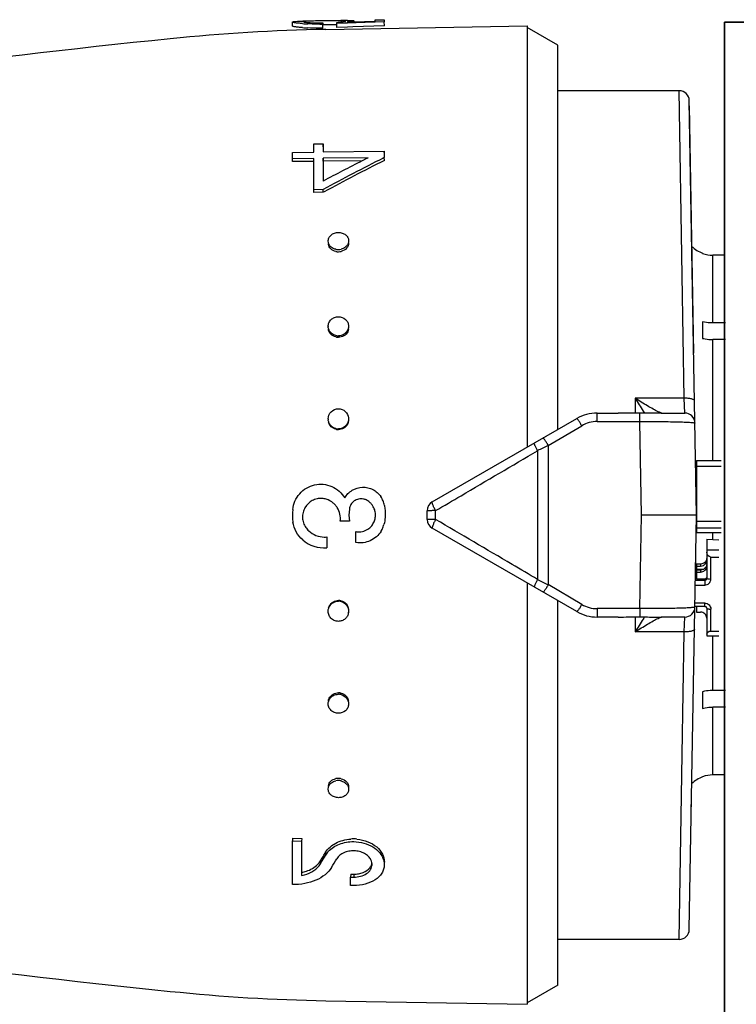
# Model space of a CAD drawing. Header units: millimetres. Extents: x -727 to 69715, y -15705 to 98123.
# Tile 60 of 256: x 22378 to 22413, y -15013 to -14965. Entities that reach past the tile are written whole.
import ezdxf

# ---------------------------------------------------------------- set-up
doc = ezdxf.new("R2010")
doc.units = ezdxf.units.MM
doc.layers.add('UT_ZAŘÍZENÍ - OT', color=3, linetype='Continuous', lineweight=35)

msp = doc.modelspace()

# ---------------------------------------------------------------- linework, layer by layer
at = {"color": 0, "linetype": 'Continuous'}
for p, q in [((22391.604, -14965.056), (22391.6, -14964.856)), ((22392.237, -14964.81), (22392.251, -14964.809)), ((22392.251, -14964.809), (22392.263, -14964.809)), ((22392.253, -14964.869), (22392.252, -14964.823)), ((22393.166, -14964.796), (22393.044, -14964.798)), ((22393.09, -14964.895), (22393.09, -14964.958)), ((22393.093, -14965.157), (22393.09, -14964.958)), ((22393.167, -14964.996), (22393.092, -14964.997)), ((22393.235, -14965.22), (22403.104, -14965.047)), ((22393.778, -14964.99), (22393.746, -14964.99)), ((22393.776, -14964.929), (22393.776, -14964.876)), ((22394.206, -14964.913), (22393.776, -14964.929)), ((22393.779, -14965.128), (22393.776, -14964.929)), ((22394, -14964.856), (22393.999, -14964.792)), ((22394.292, -14964.91), (22394.206, -14964.913)), ((22394.287, -14964.861), (22394.59, -14964.852)), ((22395.583, -14964.865), (22394.292, -14964.91)), ((22394.437, -14964.857), (22394.437, -14964.842)), ((22396.103, -14965.046), (22394.554, -14965.1)), ((22394.59, -14964.852), (22395.65, -14964.818)), ((22394.6, -14964.798), (22394.601, -14964.851)), ((22395.651, -14964.862), (22395.583, -14964.865)), ((22395.65, -14964.75), (22396.099, -14964.742)), ((22395.65, -14964.818), (22395.65, -14964.75)), ((22396.099, -14964.847), (22395.651, -14964.862)), ((22396.099, -14964.742), (22396.099, -14964.847)), ((22396.103, -14965.046), (22396.099, -14964.847)), ((22403.104, -14965.047), (22403.104, -14985.692)), ((22394.296, -14965.109), (22393.779, -14965.128)), ((22394.554, -14965.1), (22394.296, -14965.109)), ((22404.604, -14965.987), (22403.104, -14965.121)), ((22404.604, -14984.826), (22404.604, -14965.987)), ((22410.549, -14968.221), (22404.604, -14968.221)), ((22410.704, -14977.286), (22410.549, -14968.221)), ((22411.404, -14989.021), (22411.049, -14968.713)), ((22411.265, -14981.087), (22411.054, -14968.962)), ((22392.65, -14970.826), (22393.1, -14970.821)), ((22392.65, -14971.232), (22392.65, -14970.826)), ((22393.1, -14970.821), (22393.1, -14971.226)), ((22393.103, -14970.971), (22393.1, -14970.821)), ((22391.6, -14971.245), (22392.65, -14971.232)), ((22391.6, -14971.556), (22391.6, -14971.245)), ((22393.1, -14971.226), (22396.099, -14971.187)), ((22396.099, -14971.187), (22396.099, -14971.499)), ((22396.103, -14971.334), (22396.099, -14971.187)), ((22392.65, -14971.543), (22391.6, -14971.556)), ((22391.604, -14971.7), (22391.6, -14971.556)), ((22392.653, -14971.687), (22391.604, -14971.7)), ((22392.65, -14973.075), (22392.65, -14971.543)), ((22395.314, -14971.509), (22393.1, -14971.537)), ((22393.1, -14971.537), (22393.1, -14972.656)), ((22393.103, -14971.682), (22393.1, -14971.537)), ((22395.021, -14971.657), (22393.103, -14971.682)), ((22393.103, -14971.682), (22393.103, -14972.539)), ((22395.259, -14971.537), (22395.314, -14971.509)), ((22396.099, -14971.499), (22396.044, -14971.527)), ((22396.103, -14971.643), (22396.099, -14971.499)), ((22393.1, -14973.07), (22392.65, -14973.075)), ((22392.653, -14973.206), (22392.65, -14973.075)), ((22393.103, -14973.201), (22392.653, -14973.206)), ((22393.103, -14973.201), (22393.1, -14973.07)), ((22393.156, -14973.173), (22393.103, -14973.201)), ((22411.704, -14976.185), (22411.704, -14976.198)), ((22412.204, -14979.608), (22412.204, -14976.284)), ((22412.774, -14976.284), (22412.204, -14976.284)), ((22410.806, -14983.296), (22410.704, -14977.286)), ((22411.704, -14979.547), (22411.704, -14980.361)), ((22412.822, -14979.608), (22412.204, -14979.608)), ((22412.204, -14986.347), (22412.204, -14980.421)), ((22412.829, -14980.421), (22412.204, -14980.421)), ((22408.404, -14983.296), (22408.404, -14984.03)), ((22410.806, -14983.296), (22408.404, -14983.296)), ((22410.825, -14984.021), (22410.806, -14983.296)), ((22398.454, -14988.377), (22405.534, -14984.289)), ((22406.534, -14984.436), (22406.534, -14984.021)), ((22406.534, -14984.021), (22407.561, -14984.021)), ((22408.631, -14984.436), (22408.631, -14984.029)), ((22409.667, -14984.021), (22410.825, -14984.021)), ((22404.137, -14985.609), (22405.784, -14984.641)), ((22406.534, -14984.436), (22408.631, -14984.436)), ((22408.703, -14989.021), (22408.631, -14984.436)), ((22404.137, -14985.609), (22404.137, -14992.433)), ((22403.616, -14985.866), (22403.616, -14992.177)), ((22411.404, -14986.347), (22411.404, -14989.869)), ((22411.404, -14986.347), (22412.604, -14986.347)), ((22411.404, -14986.631), (22412.604, -14986.631)), ((22398.204, -14989.233), (22398.204, -14988.81)), ((22398.617, -14989.237), (22398.617, -14988.806)), ((22408.631, -14993.606), (22408.703, -14989.021)), ((22411.404, -14989.021), (22408.703, -14989.021)), ((22411.049, -15009.33), (22411.404, -14989.021)), ((22394.39, -14989.324), (22393.94, -14989.324)), ((22405.534, -14993.753), (22398.454, -14989.666)), ((22411.404, -14989.327), (22412.604, -14989.327)), ((22411.404, -14989.642), (22412.604, -14989.642)), ((22393.28, -14990.093), (22393.28, -14990.627)), ((22394.71, -14990.365), (22394.71, -14989.83)), ((22411.404, -14989.869), (22412.604, -14989.869)), ((22412.204, -14990.212), (22412.204, -14989.869)), ((22411.904, -14990.196), (22411.904, -14992.119)), ((22411.904, -14990.196), (22412.504, -14990.229)), ((22411.904, -14990.727), (22412.504, -14990.727)), ((22412.104, -14992.158), (22412.104, -14991.079)), ((22412.104, -14991.079), (22412.504, -14991.079)), ((22411.358, -14991.636), (22411.364, -14991.313)), ((22411.404, -14991.425), (22411.404, -14991.67)), ((22411.604, -14991.425), (22411.404, -14991.425)), ((22411.404, -14991.523), (22411.604, -14991.523)), ((22411.604, -14991.425), (22411.604, -14991.523)), ((22411.404, -14992.061), (22411.351, -14992.061)), ((22411.404, -14991.865), (22411.354, -14991.865)), ((22411.357, -14991.67), (22411.767, -14991.67)), ((22411.405, -14991.639), (22411.358, -14991.636)), ((22411.404, -14991.718), (22411.404, -14992.159)), ((22411.604, -14991.718), (22411.404, -14991.718)), ((22411.404, -14991.815), (22411.604, -14991.815)), ((22411.604, -14991.718), (22411.604, -14991.815)), ((22403.104, -14992.35), (22403.104, -15012.995)), ((22405.784, -14993.402), (22404.137, -14992.433)), ((22411.344, -14992.452), (22411.804, -14992.452)), ((22411.348, -14992.217), (22411.804, -14992.217)), ((22411.804, -14992.159), (22411.404, -14992.159)), ((22411.804, -14992.159), (22411.804, -14992.452)), ((22404.604, -15012.055), (22404.604, -14993.216)), ((22411.804, -14993.496), (22411.326, -14993.496)), ((22411.804, -14993.335), (22411.328, -14993.335)), ((22411.404, -14993.496), (22411.404, -14993.777)), ((22411.804, -14993.496), (22411.804, -14993.335)), ((22406.534, -14993.606), (22406.534, -14994.021)), ((22408.631, -14993.606), (22406.534, -14993.606)), ((22407.561, -14994.021), (22406.534, -14994.021)), ((22408.404, -14994.013), (22408.404, -14994.746)), ((22408.631, -14993.606), (22408.631, -14994.014)), ((22410.825, -14994.021), (22409.667, -14994.021)), ((22410.806, -14994.746), (22410.825, -14994.021)), ((22411.404, -14993.777), (22411.604, -14993.777)), ((22411.904, -14993.59), (22411.904, -14994.944)), ((22412.104, -14994.708), (22412.104, -14993.629)), ((22410.806, -14994.746), (22408.404, -14994.746)), ((22410.704, -15000.757), (22410.806, -14994.746)), ((22411.904, -14994.944), (22412.504, -14994.944)), ((22412.104, -14994.708), (22412.504, -14994.708)), ((22412.204, -14997.621), (22412.204, -14994.944)), ((22411.704, -14997.682), (22411.704, -14998.495)), ((22412.829, -14997.621), (22412.204, -14997.621)), ((22412.204, -15001.758), (22412.204, -14998.434)), ((22412.822, -14998.434), (22412.204, -14998.434)), ((22410.549, -15009.821), (22410.704, -15000.757)), ((22412.774, -15001.758), (22412.204, -15001.758)), ((22411.704, -15001.844), (22411.704, -15001.857)), ((22411.149, -15003.636), (22411.164, -15002.774)), ((22391.604, -15004.862), (22391.6, -15004.994)), ((22391.6, -15007.136), (22391.6, -15004.994)), ((22391.6, -15004.994), (22392.05, -15004.999)), ((22391.604, -15004.862), (22392.054, -15004.867)), ((22392.054, -15004.867), (22392.05, -15004.999)), ((22392.05, -15004.999), (22392.05, -15006.687)), ((22393.197, -15005.599), (22393.226, -15005.551)), ((22393.226, -15005.551), (22393.222, -15005.689)), ((22392.97, -15005.974), (22392.967, -15006.115)), ((22393.08, -15005.927), (22393.109, -15005.879)), ((22394.453, -15006.619), (22394.45, -15006.765)), ((22394.45, -15007.173), (22394.45, -15006.765)), ((22394.45, -15006.765), (22394.6, -15006.767)), ((22394.453, -15006.619), (22394.603, -15006.621)), ((22394.603, -15006.621), (22394.6, -15006.767)), ((22394.6, -15007.175), (22394.45, -15007.173)), ((22410.549, -15009.821), (22404.604, -15009.821)), ((22404.604, -15012.055), (22403.104, -15012.921)), ((22393.235, -15012.823), (22403.104, -15012.995))]:
    msp.add_line(p, q, dxfattribs=at)
for centre, radius, start, end in [((22392.719, -14956.38), 8.577, 265.8256, 266.6258), ((22392.868, -15000.544), 35.74, 91.0124, 91.2155), ((22392.791, -14955.126), 9.833, 266.6318, 267.396), ((22392.396, -14966.605), 1.789, 94.2534, 94.6326), ((22392.452, -14967.374), 2.559, 93.4587, 94.2283), ((22392.873, -14952.416), 12.544, 270.2757, 270.9914), ((22392.916, -14954.867), 10.03, 270.3767, 270.9938), ((22393.327, -14958.468), 6.424, 274.0065, 274.7622), ((22393.413, -14959.51), 5.379, 274.7701, 275.5791), ((22393.849, -14970.07), 5.28, 88.3745, 89.198), ((22394.709, -15006.899), 42.126, 90.8463, 91.0033), ((22394.424, -14987.798), 23.023, 90.5699, 90.8389), ((22394.324, -14978.002), 13.227, 90.1311, 90.5589), ((22394.806, -15055.206), 90, 91, 95.86353), ((22392.719, -14956.529), 8.626, 265.8559, 266.6507), ((22392.793, -14955.258), 9.899, 266.6567, 267.4156), ((22436.691, -15463.061), 500, 95.86353, 99.2151), ((22410.549, -14968.721), 0.5, 1.0027, 90), ((22443.389, -15065.461), 105.191, 116.74897, 118.55954), ((22442.933, -15066.125), 105.923, 116.89327, 118.06457), ((22443.124, -15065.838), 105.279, 116.52799, 118.3353), ((22440.021, -15060.437), 99.533, 116.72558, 116.87901), ((22394.023, -14975.692), 0.33, 0.0012, 1.8034), ((22393.693, -14975.701), 0.34, 181.8386, 189.2299), ((22393.846, -14975.431), 0.578, 257.4005, 263.7792), ((22393.849, -14975.534), 0.583, 257.4385, 263.7956), ((22393.845, -14975.442), 0.567, 263.769, 270.5154), ((22393.848, -14975.545), 0.572, 263.785, 270.5156), ((22393.844, -14975.432), 0.577, 270.6142, 283.6547), ((22393.847, -14975.534), 0.582, 270.6123, 283.6161), ((22412.204, -14974.771), 1.5, 226.6492, 250.5288), ((22412.206, -14974.775), 1.509, 250.58, 269.9294), ((22393.765, -14979.772), 0.415, 180.0036, 182.6268), ((22393.936, -14979.841), 0.417, 351.6852, 359.956), ((22393.849, -14979.708), 0.529, 255.907, 262.902), ((22393.852, -14979.776), 0.533, 255.9485, 262.9202), ((22393.847, -14979.722), 0.515, 262.8964, 270.3352), ((22393.85, -14979.791), 0.519, 262.9139, 270.3354), ((22429.187, -14970.774), 24.264, 211.0698, 212.8147), ((22393.821, -14984.306), 0.471, 180.0149, 185.1846), ((22406.534, -14986.021), 2, 90, 120), ((22425.23, -14973.319), 19.559, 212.8314, 213.1914), ((22410.825, -14984.521), 0.5, 0.9973, 90), ((22393.851, -14984.296), 0.505, 254.9456, 262.2975), ((22393.854, -14984.327), 0.509, 254.989, 262.3166), ((22393.849, -14984.313), 0.488, 262.2951, 270.1426), ((22393.852, -14984.344), 0.492, 262.3136, 270.1429), ((22406.535, -14985.915), 1.479, 90.0293, 120.5126), ((22511.699, -15204.982), 244.324, 116.11937, 116.25551), ((22411.304, -14987.177), 0.0994, 313.5922, 359.9803), ((22411.304, -14987.165), 0.301, 284.0099, 289.4426), ((22392.996, -14989.084), 0.878, 79.2621, 86.1049), ((22392.986, -14989.133), 0.927, 73.0793, 79.2163), ((22394.959, -14988.799), 0.576, 71.2532, 78.3972), ((22395.039, -14988.722), 1.078, 27.8406, 34.0296), ((22395.044, -14988.72), 1.073, 21.6663, 27.8429), ((22392.983, -14989.171), 0.963, 41.0757, 50.0119), ((22392.977, -14989.175), 0.97, 32.4613, 41.0443), ((22396.686, -14989.021), 2.316, 172.8168, 187.5195), ((22394.961, -14988.792), 0.569, 63.8405, 71.2552), ((22394.836, -14989.028), 0.836, 39.1305, 49.8284), ((22394.843, -14989.023), 0.828, 29.6913, 39.1293), ((22395.061, -14988.713), 1.054, 15.2114, 21.6682), ((22394.149, -14988.96), 1.999, 11.8346, 15.192), ((22398.704, -14988.81), 0.5, 120, 180), ((22411.304, -14988.793), 0.3, 70.554, 72.3535), ((22394.262, -14989.021), 2.661, 174.2036, 187.383), ((22392.991, -14989.127), 0.893, 214.114, 220.953), ((22394.839, -14989.02), 0.831, 307.9711, 320.9467), ((22394.832, -14989.013), 0.841, 320.9239, 328.1109), ((22394.895, -14989.166), 1.23, 330.5526, 339.4593), ((22394.941, -14989.184), 1.181, 339.4729, 345.3977), ((22398.704, -14989.233), 0.5, 180, 240), ((22393.161, -14988.979), 1.119, 220.9857, 227.2244), ((22393.162, -14988.995), 1.104, 269.8741, 276.1358), ((22394.852, -14989.058), 0.785, 259.5616, 266.7756), ((22394.88, -14989.159), 1.247, 328.3633, 330.5708), ((22393.162, -14988.987), 1.644, 229.7942, 274.1007), ((22411.613, -14991.228), 0.29, 325.946, 359.9556), ((22511.699, -14773.06), 244.324, 243.74449, 243.88063), ((22393.848, -14993.73), 0.489, 81.9513, 89.7929), ((22393.852, -14993.699), 0.493, 81.9697, 89.7932), ((22393.846, -14993.748), 0.507, 74.6173, 81.9539), ((22393.849, -14993.717), 0.51, 74.6606, 81.9731), ((22406.535, -14992.128), 1.479, 239.4874, 269.9707), ((22410.825, -14993.521), 0.5, 270, 359), ((22393.869, -14993.739), 0.481, 352.21, 354.9153), ((22406.534, -14992.021), 2, 240, 270), ((22425.572, -15004.946), 19.968, 146.8123, 147.1649), ((22411.815, -14993.59), 0.0882, 0.0369, 8.6608), ((22429.108, -15007.219), 24.171, 147.1819, 148.9335), ((22393.846, -14998.321), 0.516, 82.1802, 89.6075), ((22393.85, -14998.253), 0.52, 82.1978, 89.6077), ((22393.844, -14998.338), 0.533, 75.2221, 82.1864), ((22393.848, -14998.27), 0.537, 75.2633, 82.2046), ((22412.206, -15003.268), 1.509, 90.0706, 109.42), ((22393.845, -15002.607), 0.574, 89.5276, 102.6205), ((22393.849, -15002.505), 0.579, 90.4762, 102.5767), ((22393.848, -15002.489), 0.563, 89.4636, 90.4277), ((22393.844, -15002.602), 0.569, 82.706, 89.4382), ((22393.848, -15002.5), 0.574, 82.7219, 89.4383), ((22393.842, -15002.617), 0.584, 76.3765, 82.7168), ((22393.846, -15002.514), 0.588, 76.4142, 82.7332), ((22412.204, -15003.271), 1.5, 109.4712, 133.3508), ((22393.693, -15002.341), 0.34, 170.7701, 178.1614), ((22394.023, -15002.351), 0.33, 358.1966, 359.9988), ((22394.581, -15006.845), 1.949, 89.3478, 93.6822), ((22394.58, -15006.877), 1.981, 84.7451, 89.3338), ((22353.676, -14981.97), 46.046, 328.8521, 329.1259), ((22394.09, -15006.203), 1.009, 142.6891, 149.3347), ((22394.185, -15006.276), 1.129, 136.6726, 142.6957), ((22392.101, -15005.427), 1.027, 315.4988, 321.7146), ((22392.18, -15005.489), 0.927, 321.7149, 328.509), ((22354.55, -14982.833), 44.921, 328.7834, 329.0635), ((22355.028, -14982.787), 44.466, 328.5709, 328.8521), ((22352.827, -14981.802), 46.929, 329.1323, 329.4032), ((22355.295, -14982.906), 44.808, 328.5423, 329.173), ((22395.041, -15006.146), 0.458, 358.6045, 6.9669), ((22391.665, -15004.817), 1.908, 281.6289, 285.7619), ((22436.691, -14514.982), 500, 260.77609, 264.13647), ((22410.549, -15009.321), 0.5, 270, 359), ((22394.806, -14922.837), 90, 264.13647, 269)]:
    msp.add_arc(centre, radius, start, end, dxfattribs=at)
at = {"color": 0, "linetype": 'Continuous', "extrusion": (0, 0, -1)}
for centre, major_axis, ratio, start_param, end_param in [((22412.104, -14990.844), (0, -0.235), 0.85043, 0, 1.570796), ((22412.104, -14994.865), (0.2, 0), 0.785695, 3.141593, 4.712389)]:
    msp.add_ellipse(centre, major_axis=major_axis, ratio=ratio, start_param=start_param, end_param=end_param, dxfattribs=at)
at = {"color": 0, "linetype": 'Continuous'}
for points, knots in [([(22391.6, -14964.856), (22391.6, -14964.853), (22391.607, -14964.847), (22391.615, -14964.844), (22391.62, -14964.843)], [0, 0, 0, 0, 0.34526, 1, 1, 1, 1]), ([(22392.094, -14964.934), (22392.025, -14964.929), (22391.926, -14964.92), (22391.805, -14964.906), (22391.734, -14964.896), (22391.678, -14964.886), (22391.637, -14964.876), (22391.614, -14964.869), (22391.6, -14964.86), (22391.6, -14964.856)], [0, 0, 0, 0, 0.415889, 0.585993, 0.728367, 0.841268, 0.923827, 0.975949, 1, 1, 1, 1]), ([(22392.096, -14965.133), (22392.027, -14965.128), (22391.929, -14965.119), (22391.808, -14965.105), (22391.737, -14965.095), (22391.682, -14965.086), (22391.64, -14965.076), (22391.617, -14965.068), (22391.604, -14965.06), (22391.604, -14965.056)], [0, 0, 0, 0, 0.416026, 0.586157, 0.728535, 0.841423, 0.923955, 0.976034, 1, 1, 1, 1]), ([(22391.62, -14964.843), (22391.624, -14964.842), (22391.644, -14964.836), (22391.664, -14964.833), (22391.68, -14964.831)], [0, 0, 0, 0, 0.194984, 1, 1, 1, 1]), ([(22391.68, -14964.831), (22391.736, -14964.824), (22391.88, -14964.818), (22392.023, -14964.814), (22392.11, -14964.812)], [0, 0, 0, 0, 0.393124, 1, 1, 1, 1]), ([(22392.143, -14964.842), (22392.143, -14964.842), (22392.143, -14964.843), (22392.142, -14964.843), (22392.142, -14964.844)], [0, 0, 0, 0, 0.519614, 1, 1, 1, 1]), ([(22392.142, -14964.844), (22392.142, -14964.846), (22392.147, -14964.849), (22392.164, -14964.855), (22392.202, -14964.863), (22392.263, -14964.871), (22392.313, -14964.875), (22392.341, -14964.878)], [0, 0, 0, 0, 0.026104, 0.078509, 0.271488, 0.580502, 1, 1, 1, 1]), ([(22392.252, -14964.823), (22392.237, -14964.824), (22392.211, -14964.826), (22392.177, -14964.831), (22392.157, -14964.835), (22392.145, -14964.839), (22392.143, -14964.842)], [0, 0, 0, 0, 0.402142, 0.703286, 0.901798, 1, 1, 1, 1]), ([(22393.044, -14964.798), (22392.904, -14964.8), (22392.656, -14964.806), (22392.407, -14964.813), (22392.298, -14964.82)], [0, 0, 0, 0, 0.5608, 1, 1, 1, 1]), ([(22392.341, -14964.878), (22392.384, -14964.881), (22392.598, -14964.895), (22392.812, -14964.898), (22392.982, -14964.897)], [0, 0, 0, 0, 0.202928, 1, 1, 1, 1]), ([(22392.933, -14964.96), (22392.882, -14964.96), (22392.686, -14964.96), (22392.489, -14964.955), (22392.345, -14964.949)], [0, 0, 0, 0, 0.261385, 1, 1, 1, 1]), ([(22393.744, -14964.79), (22393.7, -14964.79), (22393.507, -14964.791), (22393.315, -14964.793), (22393.166, -14964.796)], [0, 0, 0, 0, 0.228486, 1, 1, 1, 1]), ([(22393.746, -14964.99), (22393.702, -14964.99), (22393.509, -14964.991), (22393.316, -14964.993), (22393.167, -14964.996)], [0, 0, 0, 0, 0.228577, 1, 1, 1, 1]), ([(22393.923, -14964.791), (22393.909, -14964.79), (22393.85, -14964.79), (22393.79, -14964.79), (22393.744, -14964.79)], [0, 0, 0, 0, 0.229978, 1, 1, 1, 1]), ([(22393.936, -14964.863), (22393.974, -14964.859), (22394.039, -14964.852), (22394.115, -14964.841), (22394.16, -14964.832), (22394.182, -14964.826), (22394.195, -14964.822), (22394.202, -14964.816), (22394.202, -14964.814)], [0, 0, 0, 0, 0.416564, 0.727805, 0.840468, 0.923103, 0.975235, 1, 1, 1, 1]), ([(22394.11, -14964.797), (22394.102, -14964.796), (22394.065, -14964.794), (22394.028, -14964.793), (22393.999, -14964.792)], [0, 0, 0, 0, 0.216654, 1, 1, 1, 1]), ([(22394.178, -14964.804), (22394.174, -14964.803), (22394.151, -14964.8), (22394.128, -14964.798), (22394.11, -14964.797)], [0, 0, 0, 0, 0.191517, 1, 1, 1, 1]), ([(22394.202, -14964.814), (22394.202, -14964.811), (22394.192, -14964.806), (22394.184, -14964.805), (22394.178, -14964.804)], [0, 0, 0, 0, 0.306489, 1, 1, 1, 1]), ([(22394.437, -14964.842), (22394.426, -14964.843), (22394.376, -14964.851), (22394.326, -14964.857), (22394.287, -14964.861)], [0, 0, 0, 0, 0.219199, 1, 1, 1, 1]), ([(22394.294, -14964.776), (22394.309, -14964.776), (22394.361, -14964.776), (22394.413, -14964.776), (22394.45, -14964.777)], [0, 0, 0, 0, 0.28218, 1, 1, 1, 1]), ([(22394.6, -14964.798), (22394.6, -14964.803), (22394.581, -14964.811), (22394.553, -14964.82), (22394.5, -14964.831), (22394.46, -14964.838), (22394.437, -14964.842)], [0, 0, 0, 0, 0.080473, 0.272652, 0.58028, 1, 1, 1, 1]), ([(22394.45, -14964.777), (22394.461, -14964.778), (22394.494, -14964.779), (22394.527, -14964.781), (22394.55, -14964.784)], [0, 0, 0, 0, 0.312325, 1, 1, 1, 1]), ([(22394.55, -14964.784), (22394.562, -14964.785), (22394.578, -14964.787), (22394.595, -14964.792), (22394.6, -14964.796), (22394.6, -14964.798)], [0, 0, 0, 0, 0.708486, 0.898996, 1, 1, 1, 1]), ([(22393.093, -14965.157), (22393.028, -14965.158), (22392.779, -14965.16), (22392.53, -14965.156), (22392.346, -14965.147)], [0, 0, 0, 0, 0.261104, 1, 1, 1, 1]), ([(22393.35, -14975.601), (22393.348, -14975.545), (22393.375, -14975.429), (22393.487, -14975.285), (22393.655, -14975.192), (22393.784, -14975.169), (22393.85, -14975.168)], [0, 0, 0, 0, 0.229393, 0.470966, 0.729703, 1, 1, 1, 1]), ([(22393.85, -14975.168), (22393.913, -14975.168), (22394.038, -14975.187), (22394.203, -14975.271), (22394.317, -14975.405), (22394.348, -14975.516), (22394.35, -14975.57)], [0, 0, 0, 0, 0.270385, 0.528616, 0.769944, 1, 1, 1, 1]), ([(22393.454, -14975.847), (22393.423, -14975.813), (22393.372, -14975.736), (22393.351, -14975.646), (22393.35, -14975.601)], [0, 0, 0, 0, 0.509651, 1, 1, 1, 1]), ([(22394.353, -14975.692), (22394.353, -14975.784), (22394.268, -14975.981), (22394.084, -14976.076), (22393.984, -14976.1)], [0, 0, 0, 0, 0.47302, 1, 1, 1, 1]), ([(22394.35, -14975.57), (22394.351, -14975.618), (22394.332, -14975.717), (22394.279, -14975.802), (22394.246, -14975.84)], [0, 0, 0, 0, 0.488775, 1, 1, 1, 1]), ([(22393.722, -14976.103), (22393.633, -14976.082), (22393.465, -14976.003), (22393.371, -14975.838), (22393.358, -14975.755)], [0, 0, 0, 0, 0.524629, 1, 1, 1, 1]), ([(22393.72, -14975.995), (22393.694, -14975.989), (22393.596, -14975.96), (22393.505, -14975.903), (22393.454, -14975.847)], [0, 0, 0, 0, 0.260211, 1, 1, 1, 1]), ([(22394.246, -14975.84), (22394.229, -14975.858), (22394.154, -14975.929), (22394.056, -14975.974), (22393.98, -14975.993)], [0, 0, 0, 0, 0.24218, 1, 1, 1, 1]), ([(22393.35, -14979.772), (22393.35, -14979.711), (22393.378, -14979.587), (22393.489, -14979.431), (22393.655, -14979.329), (22393.785, -14979.304), (22393.85, -14979.304)], [0, 0, 0, 0, 0.241806, 0.488407, 0.741812, 1, 1, 1, 1]), ([(22393.85, -14979.304), (22393.973, -14979.303), (22394.166, -14979.37), (22394.315, -14979.568), (22394.347, -14979.687), (22394.349, -14979.746)], [0, 0, 0, 0, 0.507384, 0.755665, 1, 1, 1, 1]), ([(22412.204, -14979.608), (22412.161, -14979.608), (22411.993, -14979.603), (22411.826, -14979.578), (22411.704, -14979.547)], [0, 0, 0, 0, 0.252472, 1, 1, 1, 1]), ([(22393.417, -14980.005), (22393.407, -14979.989), (22393.372, -14979.922), (22393.353, -14979.847), (22393.35, -14979.791)], [0, 0, 0, 0, 0.253103, 1, 1, 1, 1]), ([(22393.722, -14980.294), (22393.631, -14980.271), (22393.458, -14980.176), (22393.371, -14979.998), (22393.358, -14979.908)], [0, 0, 0, 0, 0.510101, 1, 1, 1, 1]), ([(22393.72, -14980.221), (22393.658, -14980.206), (22393.539, -14980.153), (22393.45, -14980.058), (22393.417, -14980.005)], [0, 0, 0, 0, 0.506643, 1, 1, 1, 1]), ([(22394.311, -14979.944), (22394.282, -14980.011), (22394.189, -14980.133), (22394.052, -14980.201), (22393.98, -14980.22)], [0, 0, 0, 0, 0.492845, 1, 1, 1, 1]), ([(22394.349, -14979.901), (22394.336, -14979.992), (22394.248, -14980.171), (22394.076, -14980.268), (22393.984, -14980.292)], [0, 0, 0, 0, 0.489899, 1, 1, 1, 1]), ([(22394.349, -14979.746), (22394.352, -14979.797), (22394.342, -14979.865), (22394.318, -14979.929), (22394.311, -14979.944)], [0, 0, 0, 0, 0.747031, 1, 1, 1, 1]), ([(22411.704, -14980.361), (22411.744, -14980.371), (22411.908, -14980.406), (22412.077, -14980.421), (22412.204, -14980.421)], [0, 0, 0, 0, 0.247091, 1, 1, 1, 1]), ([(22409.524, -14983.957), (22409.441, -14983.917), (22409.264, -14983.824), (22408.888, -14983.608), (22408.599, -14983.426), (22408.404, -14983.296)], [0, 0, 0, 0, 0.213248, 0.460801, 1, 1, 1, 1]), ([(22411.306, -14983.425), (22411.306, -14983.416), (22411.297, -14983.393), (22411.264, -14983.37), (22411.217, -14983.348), (22411.127, -14983.32), (22410.988, -14983.3), (22410.87, -14983.295), (22410.806, -14983.296)], [0, 0, 0, 0, 0.054454, 0.124226, 0.220024, 0.341181, 0.645763, 1, 1, 1, 1]), ([(22393.35, -14984.306), (22393.35, -14984.18), (22393.458, -14983.916), (22393.722, -14983.811), (22393.85, -14983.81)], [0, 0, 0, 0, 0.49811, 1, 1, 1, 1]), ([(22393.85, -14983.81), (22393.97, -14983.81), (22394.221, -14983.902), (22394.337, -14984.142), (22394.348, -14984.261)], [0, 0, 0, 0, 0.501804, 1, 1, 1, 1]), ([(22405.784, -14984.641), (22405.763, -14984.621), (22405.732, -14984.573), (22405.698, -14984.499), (22405.659, -14984.436), (22405.62, -14984.385), (22405.59, -14984.344), (22405.565, -14984.312), (22405.55, -14984.296), (22405.537, -14984.287), (22405.534, -14984.289)], [0, 0, 0, 0, 0.198142, 0.388892, 0.560134, 0.707991, 0.828678, 0.918542, 0.975091, 1, 1, 1, 1]), ([(22408.631, -14984.029), (22408.452, -14984.031), (22408.095, -14984.03), (22407.738, -14984.021), (22407.561, -14984.021)], [0, 0, 0, 0, 0.502804, 1, 1, 1, 1]), ([(22409.667, -14984.021), (22409.588, -14984.021), (22409.242, -14984.022), (22408.897, -14984.026), (22408.631, -14984.029)], [0, 0, 0, 0, 0.230893, 1, 1, 1, 1]), ([(22409.603, -14983.993), (22409.597, -14983.99), (22409.57, -14983.979), (22409.544, -14983.967), (22409.524, -14983.957)], [0, 0, 0, 0, 0.229765, 1, 1, 1, 1]), ([(22409.634, -14984.005), (22409.631, -14984.004), (22409.621, -14984), (22409.611, -14983.996), (22409.603, -14983.993)], [0, 0, 0, 0, 0.235586, 1, 1, 1, 1]), ([(22409.693, -14984.021), (22409.685, -14984.021), (22409.665, -14984.016), (22409.646, -14984.01), (22409.634, -14984.005)], [0, 0, 0, 0, 0.393757, 1, 1, 1, 1]), ([(22393.722, -14984.819), (22393.64, -14984.796), (22393.483, -14984.71), (22393.394, -14984.554), (22393.371, -14984.472)], [0, 0, 0, 0, 0.50198, 1, 1, 1, 1]), ([(22393.72, -14984.784), (22393.647, -14984.764), (22393.508, -14984.693), (22393.418, -14984.565), (22393.389, -14984.496)], [0, 0, 0, 0, 0.50114, 1, 1, 1, 1]), ([(22394.332, -14984.432), (22394.309, -14984.514), (22394.22, -14984.672), (22394.063, -14984.76), (22393.98, -14984.783)], [0, 0, 0, 0, 0.49918, 1, 1, 1, 1]), ([(22394.349, -14984.406), (22394.336, -14984.5), (22394.252, -14984.687), (22394.077, -14984.792), (22393.984, -14984.818)], [0, 0, 0, 0, 0.498032, 1, 1, 1, 1]), ([(22408.631, -14984.436), (22408.807, -14984.436), (22409.152, -14984.435), (22409.653, -14984.438), (22410.114, -14984.444), (22410.464, -14984.451), (22410.711, -14984.459), (22410.868, -14984.465), (22411.002, -14984.471), (22411.114, -14984.478), (22411.202, -14984.486), (22411.265, -14984.493), (22411.303, -14984.501), (22411.32, -14984.506), (22411.325, -14984.511), (22411.325, -14984.513)], [0, 0, 0, 0, 0.195605, 0.383531, 0.55643, 0.707585, 0.773165, 0.831259, 0.881323, 0.92293, 0.955723, 0.979458, 0.994025, 0.997954, 1, 1, 1, 1]), ([(22404.137, -14985.609), (22404.108, -14985.559), (22404.065, -14985.488), (22404.008, -14985.398), (22403.972, -14985.343), (22403.941, -14985.298), (22403.917, -14985.266), (22403.901, -14985.248), (22403.892, -14985.24), (22403.888, -14985.239), (22403.887, -14985.24)], [0, 0, 0, 0, 0.387648, 0.559336, 0.708365, 0.829964, 0.920373, 0.976704, 0.992026, 1, 1, 1, 1]), ([(22403.616, -14985.866), (22403.59, -14985.819), (22403.554, -14985.75), (22403.511, -14985.663), (22403.486, -14985.608), (22403.467, -14985.563), (22403.455, -14985.528), (22403.449, -14985.506), (22403.45, -14985.492), (22403.453, -14985.49)], [0, 0, 0, 0, 0.389691, 0.560136, 0.707341, 0.827183, 0.916538, 0.973346, 1, 1, 1, 1]), ([(22398.617, -14988.806), (22399.032, -14988.561), (22400.699, -14987.581), (22402.365, -14986.601), (22403.616, -14985.866)], [0, 0, 0, 0, 0.249365, 1, 1, 1, 1]), ([(22391.614, -14988.752), (22391.628, -14988.61), (22391.703, -14988.328), (22392.01, -14987.84), (22392.66, -14987.449), (22393.417, -14987.523), (22393.901, -14987.836), (22394.087, -14988.06), (22394.16, -14988.183)], [0, 0, 0, 0, 0.125806, 0.251598, 0.500158, 0.748611, 0.874302, 1, 1, 1, 1]), ([(22394.16, -14988.183), (22394.248, -14988.031), (22394.503, -14987.768), (22394.942, -14987.639), (22395.294, -14987.671), (22395.545, -14987.762), (22395.766, -14987.911), (22395.883, -14988.046), (22395.933, -14988.119)], [0, 0, 0, 0, 0.249691, 0.498274, 0.623384, 0.748679, 0.874168, 1, 1, 1, 1]), ([(22393.056, -14988.208), (22392.972, -14988.203), (22392.802, -14988.215), (22392.485, -14988.331), (22392.231, -14988.581), (22392.108, -14988.897), (22392.082, -14989.152), (22392.128, -14989.405), (22392.204, -14989.558), (22392.251, -14989.628)], [0, 0, 0, 0, 0.124702, 0.249421, 0.497433, 0.62303, 0.748788, 0.874419, 1, 1, 1, 1]), ([(22395.075, -14988.235), (22394.998, -14988.219), (22394.835, -14988.22), (22394.614, -14988.319), (22394.451, -14988.498), (22394.398, -14988.653), (22394.388, -14988.732)], [0, 0, 0, 0, 0.248903, 0.498305, 0.748695, 1, 1, 1, 1]), ([(22393.94, -14989.324), (22393.956, -14989.209), (22393.947, -14988.972), (22393.858, -14988.752), (22393.796, -14988.654)], [0, 0, 0, 0, 0.500135, 1, 1, 1, 1]), ([(22395.545, -14989.457), (22395.584, -14989.395), (22395.646, -14989.258), (22395.678, -14989.037), (22395.654, -14988.815), (22395.598, -14988.676), (22395.562, -14988.613)], [0, 0, 0, 0, 0.249892, 0.499949, 0.75024, 1, 1, 1, 1]), ([(22396.106, -14988.55), (22396.122, -14988.627), (22396.168, -14988.936), (22396.143, -14989.256), (22396.084, -14989.482)], [0, 0, 0, 0, 0.250786, 1, 1, 1, 1]), ([(22398.617, -14988.806), (22398.588, -14988.754), (22398.538, -14988.659), (22398.48, -14988.531), (22398.45, -14988.442), (22398.444, -14988.396), (22398.449, -14988.38), (22398.454, -14988.377)], [0, 0, 0, 0, 0.377895, 0.69297, 0.905251, 0.965919, 1, 1, 1, 1]), ([(22398.617, -14988.806), (22398.589, -14988.806), (22398.534, -14988.806), (22398.456, -14988.806), (22398.385, -14988.807), (22398.325, -14988.807), (22398.281, -14988.808), (22398.252, -14988.808), (22398.235, -14988.808), (22398.222, -14988.809), (22398.212, -14988.809), (22398.208, -14988.81), (22398.204, -14988.809), (22398.204, -14988.81)], [0, 0, 0, 0, 0.203374, 0.394866, 0.56769, 0.716771, 0.837685, 0.88646, 0.926896, 0.958626, 0.981467, 0.99529, 1, 1, 1, 1]), ([(22392.101, -14990.243), (22391.972, -14990.133), (22391.753, -14989.862), (22391.644, -14989.532), (22391.622, -14989.363)], [0, 0, 0, 0, 0.49938, 1, 1, 1, 1]), ([(22394.808, -14989.842), (22394.904, -14989.848), (22395.099, -14989.824), (22395.274, -14989.734), (22395.35, -14989.675)], [0, 0, 0, 0, 0.50069, 1, 1, 1, 1]), ([(22398.617, -14989.237), (22398.589, -14989.237), (22398.534, -14989.236), (22398.456, -14989.236), (22398.385, -14989.236), (22398.325, -14989.235), (22398.281, -14989.235), (22398.252, -14989.234), (22398.235, -14989.234), (22398.222, -14989.234), (22398.212, -14989.234), (22398.208, -14989.232), (22398.204, -14989.233), (22398.204, -14989.233)], [0, 0, 0, 0, 0.203374, 0.394866, 0.56769, 0.716771, 0.837685, 0.88646, 0.926896, 0.958626, 0.981467, 0.99529, 1, 1, 1, 1]), ([(22398.617, -14989.237), (22398.588, -14989.288), (22398.538, -14989.384), (22398.48, -14989.512), (22398.45, -14989.6), (22398.444, -14989.647), (22398.449, -14989.663), (22398.454, -14989.666)], [0, 0, 0, 0, 0.377895, 0.69297, 0.905251, 0.965919, 1, 1, 1, 1]), ([(22403.616, -14992.177), (22403.199, -14991.931), (22401.532, -14990.952), (22399.866, -14989.972), (22398.617, -14989.237)], [0, 0, 0, 0, 0.250578, 1, 1, 1, 1]), ([(22392.401, -14989.8), (22392.503, -14989.894), (22392.742, -14990.046), (22393.021, -14990.099), (22393.16, -14990.099)], [0, 0, 0, 0, 0.500561, 1, 1, 1, 1]), ([(22395.942, -14989.813), (22395.879, -14989.914), (22395.724, -14990.1), (22395.419, -14990.297), (22395.07, -14990.393), (22394.827, -14990.387), (22394.71, -14990.365)], [0, 0, 0, 0, 0.249964, 0.499879, 0.749906, 1, 1, 1, 1]), ([(22411.904, -14991.131), (22411.904, -14991.169), (22411.888, -14991.247), (22411.821, -14991.345), (22411.721, -14991.41), (22411.643, -14991.425), (22411.604, -14991.425)], [0, 0, 0, 0, 0.247784, 0.496832, 0.747734, 1, 1, 1, 1]), ([(22411.604, -14991.523), (22411.652, -14991.523), (22411.751, -14991.499), (22411.827, -14991.431), (22411.854, -14991.391)], [0, 0, 0, 0, 0.501963, 1, 1, 1, 1]), ([(22411.904, -14991.424), (22411.904, -14991.462), (22411.888, -14991.54), (22411.821, -14991.637), (22411.721, -14991.703), (22411.643, -14991.718), (22411.604, -14991.718)], [0, 0, 0, 0, 0.247784, 0.496832, 0.747734, 1, 1, 1, 1]), ([(22411.604, -14991.815), (22411.643, -14991.815), (22411.721, -14991.8), (22411.821, -14991.735), (22411.888, -14991.637), (22411.904, -14991.56), (22411.904, -14991.521)], [0, 0, 0, 0, 0.252266, 0.503168, 0.752216, 1, 1, 1, 1]), ([(22411.804, -14992.159), (22411.816, -14992.159), (22411.839, -14992.154), (22411.871, -14992.136), (22411.894, -14992.108), (22411.901, -14992.085), (22411.903, -14992.074)], [0, 0, 0, 0, 0.251925, 0.502849, 0.751924, 1, 1, 1, 1]), ([(22403.616, -14992.177), (22403.59, -14992.224), (22403.554, -14992.292), (22403.511, -14992.379), (22403.486, -14992.434), (22403.467, -14992.479), (22403.455, -14992.515), (22403.449, -14992.536), (22403.45, -14992.55), (22403.453, -14992.552)], [0, 0, 0, 0, 0.389693, 0.560138, 0.707342, 0.827185, 0.916539, 0.973347, 1, 1, 1, 1]), ([(22404.137, -14992.433), (22404.108, -14992.483), (22404.065, -14992.555), (22404.008, -14992.644), (22403.972, -14992.7), (22403.941, -14992.744), (22403.917, -14992.776), (22403.901, -14992.795), (22403.892, -14992.802), (22403.888, -14992.803), (22403.887, -14992.803)], [0, 0, 0, 0, 0.387648, 0.559336, 0.708365, 0.829964, 0.920373, 0.976704, 0.992026, 1, 1, 1, 1]), ([(22411.804, -14992.217), (22411.817, -14992.217), (22411.843, -14992.212), (22411.876, -14992.19), (22411.898, -14992.158), (22411.904, -14992.132), (22411.904, -14992.119)], [0, 0, 0, 0, 0.252236, 0.503168, 0.752245, 1, 1, 1, 1]), ([(22411.804, -14992.452), (22411.843, -14992.452), (22411.921, -14992.437), (22412.021, -14992.372), (22412.088, -14992.274), (22412.104, -14992.196), (22412.104, -14992.158)], [0, 0, 0, 0, 0.252255, 0.503168, 0.752226, 1, 1, 1, 1]), ([(22411.904, -14992.119), (22411.904, -14992.122), (22411.907, -14992.127), (22411.913, -14992.131), (22411.922, -14992.136), (22411.939, -14992.142), (22411.964, -14992.147), (22411.994, -14992.152), (22412.041, -14992.157), (22412.078, -14992.158), (22412.104, -14992.158)], [0, 0, 0, 0, 0.040706, 0.069574, 0.105554, 0.199505, 0.321626, 0.468167, 0.634164, 1, 1, 1, 1]), ([(22393.371, -14993.57), (22393.394, -14993.488), (22393.483, -14993.333), (22393.64, -14993.246), (22393.722, -14993.224)], [0, 0, 0, 0, 0.49802, 1, 1, 1, 1]), ([(22393.389, -14993.547), (22393.418, -14993.477), (22393.508, -14993.35), (22393.647, -14993.278), (22393.72, -14993.259)], [0, 0, 0, 0, 0.49886, 1, 1, 1, 1]), ([(22393.98, -14993.259), (22394.063, -14993.282), (22394.22, -14993.371), (22394.309, -14993.528), (22394.332, -14993.611)], [0, 0, 0, 0, 0.50082, 1, 1, 1, 1]), ([(22393.984, -14993.225), (22394.077, -14993.25), (22394.252, -14993.356), (22394.336, -14993.542), (22394.349, -14993.637)], [0, 0, 0, 0, 0.501968, 1, 1, 1, 1]), ([(22405.784, -14993.402), (22405.763, -14993.422), (22405.731, -14993.47), (22405.698, -14993.544), (22405.659, -14993.607), (22405.62, -14993.658), (22405.59, -14993.699), (22405.565, -14993.73), (22405.55, -14993.747), (22405.537, -14993.755), (22405.534, -14993.753)], [0, 0, 0, 0, 0.198108, 0.388908, 0.560156, 0.708001, 0.828682, 0.918545, 0.975091, 1, 1, 1, 1]), ([(22411.325, -14993.53), (22411.325, -14993.532), (22411.32, -14993.536), (22411.303, -14993.542), (22411.265, -14993.549), (22411.202, -14993.557), (22411.114, -14993.564), (22411.002, -14993.571), (22410.868, -14993.578), (22410.711, -14993.584), (22410.464, -14993.591), (22410.114, -14993.598), (22409.653, -14993.604), (22409.152, -14993.607), (22408.807, -14993.607), (22408.631, -14993.606)], [0, 0, 0, 0, 0.002046, 0.005975, 0.020542, 0.044277, 0.07707, 0.118677, 0.168741, 0.226835, 0.292415, 0.44357, 0.616469, 0.804395, 1, 1, 1, 1]), ([(22411.804, -14993.335), (22411.843, -14993.335), (22411.921, -14993.35), (22412.021, -14993.416), (22412.088, -14993.513), (22412.104, -14993.591), (22412.104, -14993.629)], [0, 0, 0, 0, 0.252255, 0.503168, 0.752226, 1, 1, 1, 1]), ([(22411.804, -14993.496), (22411.816, -14993.496), (22411.841, -14993.5), (22411.872, -14993.519), (22411.894, -14993.545), (22411.901, -14993.567), (22411.903, -14993.577)], [0, 0, 0, 0, 0.26767, 0.525516, 0.768461, 1, 1, 1, 1]), ([(22393.85, -14994.232), (22393.781, -14994.232), (22393.643, -14994.202), (22393.471, -14994.081), (22393.364, -14993.9), (22393.346, -14993.761), (22393.352, -14993.694)], [0, 0, 0, 0, 0.25144, 0.501784, 0.751362, 1, 1, 1, 1]), ([(22394.345, -14993.804), (22394.337, -14993.862), (22394.3, -14993.977), (22394.187, -14994.119), (22394.029, -14994.21), (22393.909, -14994.232), (22393.85, -14994.232)], [0, 0, 0, 0, 0.249231, 0.498303, 0.748586, 1, 1, 1, 1]), ([(22407.561, -14994.021), (22407.738, -14994.021), (22408.095, -14994.013), (22408.452, -14994.012), (22408.631, -14994.014)], [0, 0, 0, 0, 0.497196, 1, 1, 1, 1]), ([(22408.631, -14994.014), (22408.722, -14994.015), (22409.068, -14994.018), (22409.413, -14994.021), (22409.667, -14994.021)], [0, 0, 0, 0, 0.264643, 1, 1, 1, 1]), ([(22409.524, -14994.085), (22409.554, -14994.071), (22409.605, -14994.048), (22409.657, -14994.028), (22409.679, -14994.023)], [0, 0, 0, 0, 0.595054, 1, 1, 1, 1]), ([(22409.679, -14994.023), (22409.681, -14994.023), (22409.685, -14994.022), (22409.69, -14994.021), (22409.693, -14994.021)], [0, 0, 0, 0, 0.289793, 1, 1, 1, 1]), ([(22411.904, -14994.071), (22411.904, -14994.033), (22411.888, -14993.955), (22411.821, -14993.858), (22411.721, -14993.792), (22411.643, -14993.777), (22411.604, -14993.777)], [0, 0, 0, 0, 0.247784, 0.496832, 0.747734, 1, 1, 1, 1]), ([(22411.904, -14993.59), (22411.904, -14993.593), (22411.907, -14993.598), (22411.913, -14993.602), (22411.922, -14993.607), (22411.939, -14993.613), (22411.964, -14993.619), (22411.994, -14993.623), (22412.041, -14993.628), (22412.078, -14993.629), (22412.104, -14993.629)], [0, 0, 0, 0, 0.040706, 0.069574, 0.105554, 0.199505, 0.321626, 0.468167, 0.634164, 1, 1, 1, 1]), ([(22408.404, -14994.746), (22408.599, -14994.617), (22408.888, -14994.435), (22409.264, -14994.219), (22409.441, -14994.125), (22409.524, -14994.085)], [0, 0, 0, 0, 0.539199, 0.786752, 1, 1, 1, 1]), ([(22411.306, -14994.617), (22411.306, -14994.627), (22411.297, -14994.649), (22411.264, -14994.673), (22411.217, -14994.695), (22411.127, -14994.722), (22410.988, -14994.743), (22410.87, -14994.747), (22410.806, -14994.746)], [0, 0, 0, 0, 0.054452, 0.124207, 0.219995, 0.341151, 0.645741, 1, 1, 1, 1]), ([(22393.358, -14998.135), (22393.371, -14998.045), (22393.458, -14997.866), (22393.631, -14997.772), (22393.722, -14997.749)], [0, 0, 0, 0, 0.489899, 1, 1, 1, 1]), ([(22393.417, -14998.038), (22393.45, -14997.984), (22393.539, -14997.89), (22393.658, -14997.837), (22393.72, -14997.821)], [0, 0, 0, 0, 0.493357, 1, 1, 1, 1]), ([(22393.98, -14997.823), (22394.052, -14997.842), (22394.189, -14997.909), (22394.282, -14998.032), (22394.311, -14998.098)], [0, 0, 0, 0, 0.507155, 1, 1, 1, 1]), ([(22393.984, -14997.75), (22394.076, -14997.775), (22394.248, -14997.871), (22394.336, -14998.051), (22394.349, -14998.141)], [0, 0, 0, 0, 0.510101, 1, 1, 1, 1]), ([(22412.204, -14997.621), (22412.161, -14997.621), (22411.993, -14997.626), (22411.826, -14997.651), (22411.704, -14997.682)], [0, 0, 0, 0, 0.252472, 1, 1, 1, 1]), ([(22393.85, -14998.739), (22393.783, -14998.738), (22393.651, -14998.712), (22393.481, -14998.605), (22393.371, -14998.442), (22393.347, -14998.314), (22393.35, -14998.252)], [0, 0, 0, 0, 0.258416, 0.511779, 0.758272, 1, 1, 1, 1]), ([(22393.35, -14998.252), (22393.353, -14998.196), (22393.372, -14998.12), (22393.407, -14998.054), (22393.417, -14998.038)], [0, 0, 0, 0, 0.746897, 1, 1, 1, 1]), ([(22394.349, -14998.296), (22394.347, -14998.355), (22394.315, -14998.475), (22394.166, -14998.672), (22393.973, -14998.74), (22393.85, -14998.739)], [0, 0, 0, 0, 0.244335, 0.492616, 1, 1, 1, 1]), ([(22394.311, -14998.098), (22394.318, -14998.114), (22394.342, -14998.177), (22394.352, -14998.246), (22394.349, -14998.296)], [0, 0, 0, 0, 0.252969, 1, 1, 1, 1]), ([(22411.704, -14998.495), (22411.744, -14998.485), (22411.908, -14998.449), (22412.077, -14998.434), (22412.204, -14998.434)], [0, 0, 0, 0, 0.247091, 1, 1, 1, 1]), ([(22393.35, -15002.441), (22393.351, -15002.397), (22393.372, -15002.307), (22393.423, -15002.23), (22393.454, -15002.195)], [0, 0, 0, 0, 0.490349, 1, 1, 1, 1]), ([(22393.358, -15002.287), (22393.371, -15002.205), (22393.465, -15002.039), (22393.633, -15001.96), (22393.722, -15001.94)], [0, 0, 0, 0, 0.475371, 1, 1, 1, 1]), ([(22393.454, -15002.195), (22393.471, -15002.177), (22393.546, -15002.107), (22393.644, -15002.064), (22393.72, -15002.047)], [0, 0, 0, 0, 0.241743, 1, 1, 1, 1]), ([(22393.98, -15002.05), (22394.006, -15002.056), (22394.104, -15002.087), (22394.195, -15002.146), (22394.246, -15002.203)], [0, 0, 0, 0, 0.259523, 1, 1, 1, 1]), ([(22393.984, -15001.942), (22394.084, -15001.966), (22394.268, -15002.062), (22394.353, -15002.259), (22394.353, -15002.351)], [0, 0, 0, 0, 0.52698, 1, 1, 1, 1]), ([(22394.246, -15002.203), (22394.279, -15002.24), (22394.332, -15002.325), (22394.351, -15002.424), (22394.35, -15002.472)], [0, 0, 0, 0, 0.511225, 1, 1, 1, 1]), ([(22393.85, -15002.874), (22393.784, -15002.873), (22393.655, -15002.85), (22393.487, -15002.757), (22393.375, -15002.614), (22393.348, -15002.497), (22393.35, -15002.441)], [0, 0, 0, 0, 0.270297, 0.529034, 0.770607, 1, 1, 1, 1]), ([(22394.35, -15002.472), (22394.348, -15002.526), (22394.317, -15002.637), (22394.203, -15002.771), (22394.038, -15002.855), (22393.913, -15002.875), (22393.85, -15002.874)], [0, 0, 0, 0, 0.230056, 0.471384, 0.729615, 1, 1, 1, 1]), ([(22393.226, -15005.551), (22393.339, -15005.36), (22393.622, -15005.122), (22394.07, -15004.951), (22394.325, -15004.908), (22394.456, -15004.9)], [0, 0, 0, 0, 0.464053, 0.726092, 1, 1, 1, 1]), ([(22393.364, -15005.501), (22393.511, -15005.346), (22393.805, -15005.164), (22394.241, -15005.047), (22394.479, -15005.027), (22394.6, -15005.028)], [0, 0, 0, 0, 0.473959, 0.733478, 1, 1, 1, 1]), ([(22394.6, -15005.028), (22394.768, -15005.03), (22395.099, -15005.076), (22395.543, -15005.264), (22395.887, -15005.55), (22396.029, -15005.8), (22396.066, -15005.927)], [0, 0, 0, 0, 0.276815, 0.541296, 0.783329, 1, 1, 1, 1]), ([(22394.762, -15004.904), (22394.942, -15004.921), (22395.289, -15005.001), (22395.73, -15005.253), (22396.032, -15005.607), (22396.106, -15005.896), (22396.103, -15006.031)], [0, 0, 0, 0, 0.285569, 0.551478, 0.78834, 1, 1, 1, 1]), ([(22395.446, -15005.925), (22395.414, -15005.861), (22395.322, -15005.738), (22395.127, -15005.6), (22394.889, -15005.507), (22394.627, -15005.469), (22394.362, -15005.49), (22394.051, -15005.585), (22393.85, -15005.739), (22393.773, -15005.868)], [0, 0, 0, 0, 0.110355, 0.232071, 0.363298, 0.500079, 0.636986, 0.768855, 1, 1, 1, 1]), ([(22395.395, -15006.304), (22395.408, -15006.288), (22395.454, -15006.223), (22395.484, -15006.147), (22395.495, -15006.089)], [0, 0, 0, 0, 0.259352, 1, 1, 1, 1]), ([(22395.496, -15006.09), (22395.494, -15006.076), (22395.485, -15006.019), (22395.465, -15005.964), (22395.446, -15005.925)], [0, 0, 0, 0, 0.245195, 1, 1, 1, 1]), ([(22396.066, -15005.927), (22396.072, -15005.947), (22396.093, -15006.027), (22396.101, -15006.11), (22396.099, -15006.172)], [0, 0, 0, 0, 0.254201, 1, 1, 1, 1]), ([(22393.518, -15006.29), (22393.435, -15006.426), (22393.202, -15006.678), (22392.743, -15006.945), (22392.194, -15007.105), (22391.801, -15007.138), (22391.6, -15007.136)], [0, 0, 0, 0, 0.219385, 0.461046, 0.724092, 1, 1, 1, 1]), ([(22392.054, -15006.541), (22392.131, -15006.525), (22392.414, -15006.449), (22392.684, -15006.3), (22392.834, -15006.147)], [0, 0, 0, 0, 0.269283, 1, 1, 1, 1]), ([(22392.184, -15006.654), (22392.348, -15006.607), (22392.65, -15006.478), (22392.889, -15006.244), (22392.967, -15006.115)], [0, 0, 0, 0, 0.53047, 1, 1, 1, 1]), ([(22394.6, -15006.767), (22394.714, -15006.769), (22394.936, -15006.743), (22395.229, -15006.619), (22395.441, -15006.419), (22395.497, -15006.24), (22395.499, -15006.157)], [0, 0, 0, 0, 0.288289, 0.554647, 0.788959, 1, 1, 1, 1]), ([(22396.099, -15006.172), (22396.098, -15006.241), (22396.075, -15006.382), (22395.95, -15006.652), (22395.648, -15006.936), (22395.159, -15007.136), (22394.79, -15007.177), (22394.6, -15007.175)], [0, 0, 0, 0, 0.104904, 0.212347, 0.445391, 0.711352, 1, 1, 1, 1]), ([(22394.603, -15006.621), (22394.683, -15006.622), (22394.841, -15006.609), (22395.123, -15006.533), (22395.312, -15006.411), (22395.395, -15006.304)], [0, 0, 0, 0, 0.273822, 0.536871, 1, 1, 1, 1])]:
    msp.add_open_spline(points, degree=3, knots=knots, dxfattribs=at)
for points in [[(22393.98, -14980.22), (22393.938, -14980.231), (22393.894, -14980.237), (22393.85, -14980.237)], [(22393.984, -14980.292), (22393.942, -14980.303), (22393.897, -14980.309), (22393.853, -14980.31)], [(22393.389, -14984.496), (22393.369, -14984.449), (22393.356, -14984.399), (22393.352, -14984.349)], [(22394.348, -14984.261), (22394.353, -14984.318), (22394.347, -14984.377), (22394.332, -14984.432)], [(22393.98, -14984.783), (22393.938, -14984.795), (22393.894, -14984.801), (22393.85, -14984.801)], [(22393.984, -14984.818), (22393.942, -14984.829), (22393.897, -14984.836), (22393.853, -14984.836)], [(22393.602, -14988.433), (22393.501, -14988.349), (22393.382, -14988.284), (22393.256, -14988.246)], [(22395.376, -14988.389), (22395.326, -14988.347), (22395.271, -14988.31), (22395.212, -14988.281)], [(22393.352, -14993.694), (22393.356, -14993.643), (22393.369, -14993.593), (22393.389, -14993.547)], [(22393.72, -14993.259), (22393.762, -14993.247), (22393.806, -14993.241), (22393.85, -14993.241)], [(22393.722, -14993.224), (22393.765, -14993.213), (22393.809, -14993.207), (22393.853, -14993.207)], [(22394.332, -14993.611), (22394.347, -14993.666), (22394.353, -14993.724), (22394.348, -14993.781)], [(22393.72, -14997.821), (22393.762, -14997.811), (22393.806, -14997.805), (22393.85, -14997.805)], [(22393.722, -14997.749), (22393.765, -14997.738), (22393.809, -14997.733), (22393.853, -14997.733)]]:
    msp.add_open_spline(points, degree=3, dxfattribs=at)
at = {"layer": 'UT_ZAŘÍZENÍ - OT', "linetype": 'Continuous'}
for p, q in [((22412.774, -14964.862), (22412.774, -15464.862)), ((23612.774, -14964.862), (22412.774, -14964.862))]:
    msp.add_line(p, q, dxfattribs=at)

doc.saveas('drawing.dxf')
